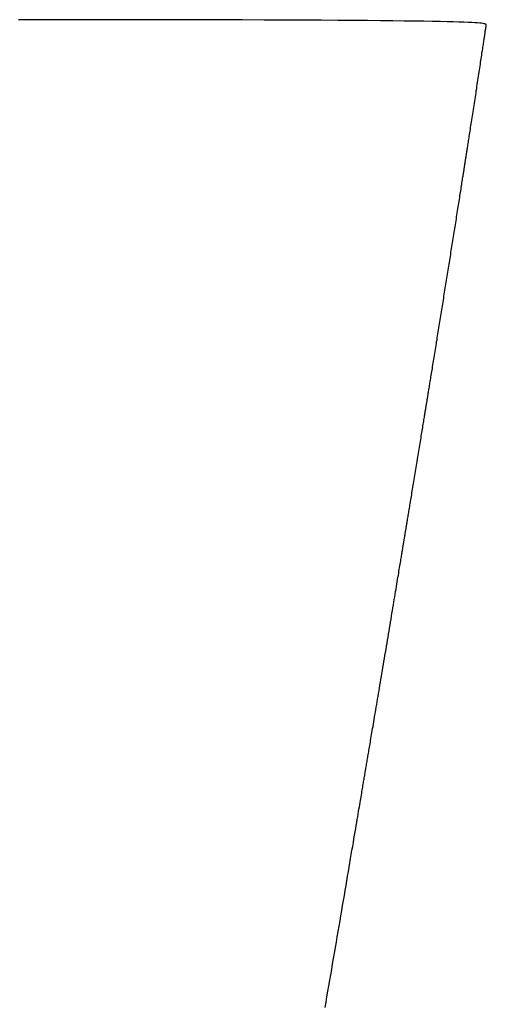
# Model space of a CAD drawing. Header units: millimetres. Extents: x -4577 to 1032787, y -66234 to 201209.
# Tile 90 of 256: x 3765.9 to 3767.43, y -8946.6 to -8943.37. Entities that reach past the tile are written whole.
import ezdxf

# ---------------------------------------------------------------- set-up
doc = ezdxf.new("R2010")
doc.units = ezdxf.units.MM
doc.linetypes.add('510_5_2OG_ELT_1004$0$11-07-22_DS_2OG$0$AUSGEZOGEN', pattern=[0])
doc.layers.add('510_5_2OG_ELT_1004$0$11-07-22_DS_2OG$0$EBENE_1', color=8, linetype='510_5_2OG_ELT_1004$0$11-07-22_DS_2OG$0$AUSGEZOGEN')

# ---------------------------------------------------------------- blocks, each defined once
blk = doc.blocks.new('510_5_2OG_ELT_1004')
at = {"layer": '510_5_2OG_ELT_1004$0$11-07-22_DS_2OG$0$EBENE_1'}
blk.add_lwpolyline([(3766.9036, -8946.5598), (3766.9067, -8946.5421), (3766.9097, -8946.5243), (3766.9128, -8946.5065), (3766.9159, -8946.4886), (3766.919, -8946.4706), (3766.9221, -8946.4527), (3766.9252, -8946.4347), (3766.9283, -8946.4168), (3766.9313, -8946.3989), (3766.9344, -8946.3811), (3766.9374, -8946.3633), (3766.9405, -8946.3455), (3766.9435, -8946.3279), (3766.9465, -8946.3104), (3766.9495, -8946.293), (3766.9524, -8946.2758), (3766.9553, -8946.2587), (3766.9582, -8946.2417), (3766.9611, -8946.225), (3766.9639, -8946.2085), (3766.9666, -8946.1921), (3766.9694, -8946.176), (3766.9721, -8946.1602), (3766.9747, -8946.1446), (3766.9773, -8946.1293), (3766.9799, -8946.1143), (3766.9824, -8946.0996), (3766.9848, -8946.0853), (3766.9872, -8946.0712), (3766.9895, -8946.0576), (3766.9917, -8946.0443), (3766.9939, -8946.0314), (3766.9961, -8946.0188), (3766.9981, -8946.0068), (3767.0001, -8945.9951), (3767.002, -8945.9839), (3767.0038, -8945.9732), (3767.0055, -8945.9629), (3767.0072, -8945.953), (3767.0088, -8945.9436), (3767.0103, -8945.9346), (3767.0118, -8945.9259), (3767.0132, -8945.9176), (3767.0145, -8945.9097), (3767.0158, -8945.9021), (3767.017, -8945.8949), (3767.0182, -8945.888), (3767.0193, -8945.8813), (3767.0204, -8945.875), (3767.0215, -8945.8689), (3767.0224, -8945.863), (3767.0234, -8945.8574), (3767.0243, -8945.852), (3767.0252, -8945.8468), (3767.026, -8945.8418), (3767.0269, -8945.8369), (3767.0277, -8945.8323), (3767.0284, -8945.8277), (3767.0292, -8945.8233), (3767.0299, -8945.819), (3767.0306, -8945.8148), (3767.0313, -8945.8106), (3767.032, -8945.8065), (3767.0327, -8945.8025), (3767.0334, -8945.7985), (3767.034, -8945.7945), (3767.0347, -8945.7905), (3767.0354, -8945.7865), (3767.0361, -8945.7825), (3767.0368, -8945.7785), (3767.0374, -8945.7745), (3767.0381, -8945.7704), (3767.0388, -8945.7663), (3767.0395, -8945.7621), (3767.0403, -8945.7579), (3767.041, -8945.7536), (3767.0417, -8945.7492), (3767.0425, -8945.7448), (3767.0432, -8945.7403), (3767.044, -8945.7357), (3767.0448, -8945.731), (3767.0456, -8945.7262), (3767.0464, -8945.7213), (3767.0473, -8945.7163), (3767.0482, -8945.7112), (3767.049, -8945.7059), (3767.05, -8945.7006), (3767.0509, -8945.695), (3767.0519, -8945.6894), (3767.0528, -8945.6835), (3767.0539, -8945.6775), (3767.0549, -8945.6714), (3767.056, -8945.6651), (3767.0571, -8945.6586), (3767.0582, -8945.6519), (3767.0594, -8945.645), (3767.0606, -8945.6379), (3767.0618, -8945.6306), (3767.0631, -8945.6231), (3767.0644, -8945.6155), (3767.0657, -8945.6077), (3767.067, -8945.5997), (3767.0684, -8945.5915), (3767.0698, -8945.5832), (3767.0713, -8945.5748), (3767.0727, -8945.5662), (3767.0742, -8945.5575), (3767.0757, -8945.5486), (3767.0772, -8945.5397), (3767.0787, -8945.5306), (3767.0803, -8945.5214), (3767.0818, -8945.5121), (3767.0834, -8945.5027), (3767.085, -8945.4933), (3767.0866, -8945.4837), (3767.0883, -8945.4741), (3767.0899, -8945.4644), (3767.0915, -8945.4546), (3767.0932, -8945.4448), (3767.0948, -8945.435), (3767.0965, -8945.4251), (3767.0982, -8945.4152), (3767.0998, -8945.4052), (3767.1015, -8945.3953), (3767.1032, -8945.3853), (3767.1049, -8945.3753), (3767.1065, -8945.3653), (3767.1082, -8945.3553), (3767.1099, -8945.3453), (3767.1115, -8945.3354), (3767.1132, -8945.3255), (3767.1148, -8945.3157), (3767.1164, -8945.3059), (3767.1181, -8945.2961), (3767.1197, -8945.2865), (3767.1213, -8945.2769), (3767.1228, -8945.2674), (3767.1244, -8945.258), (3767.1259, -8945.2487), (3767.1275, -8945.2396), (3767.129, -8945.2306), (3767.1304, -8945.2217), (3767.1319, -8945.2129), (3767.1333, -8945.2044), (3767.1347, -8945.196), (3767.1361, -8945.1877), (3767.1374, -8945.1797), (3767.1387, -8945.1718), (3767.14, -8945.1642), (3767.1412, -8945.1567), (3767.1424, -8945.1495), (3767.1436, -8945.1425), (3767.1447, -8945.1358), (3767.1457, -8945.1293), (3767.1468, -8945.123), (3767.1478, -8945.117), (3767.1487, -8945.1113), (3767.1496, -8945.1059), (3767.1505, -8945.1007), (3767.1513, -8945.0958), (3767.1521, -8945.0911), (3767.1528, -8945.0867), (3767.1535, -8945.0825), (3767.1542, -8945.0785), (3767.1548, -8945.0746), (3767.1554, -8945.071), (3767.1559, -8945.0676), (3767.1565, -8945.0643), (3767.157, -8945.0612), (3767.1575, -8945.0583), (3767.1579, -8945.0555), (3767.1584, -8945.0529), (3767.1588, -8945.0504), (3767.1592, -8945.048), (3767.1596, -8945.0457), (3767.1599, -8945.0435), (3767.1603, -8945.0414), (3767.1606, -8945.0394), (3767.1609, -8945.0375), (3767.1612, -8945.0356), (3767.1615, -8945.0338), (3767.1618, -8945.032), (3767.1621, -8945.0303), (3767.1624, -8945.0286), (3767.1627, -8945.0269), (3767.163, -8945.0252), (3767.1632, -8945.0236), (3767.1635, -8945.0219), (3767.1638, -8945.0202), (3767.1641, -8945.0185), (3767.1644, -8945.0168), (3767.1647, -8945.015), (3767.1649, -8945.0132), (3767.1652, -8945.0114), (3767.1656, -8945.0095), (3767.1659, -8945.0076), (3767.1662, -8945.0056), (3767.1665, -8945.0036), (3767.1669, -8945.0015), (3767.1673, -8944.9993), (3767.1676, -8944.997), (3767.168, -8944.9947), (3767.1684, -8944.9923), (3767.1688, -8944.9897), (3767.1693, -8944.9871), (3767.1697, -8944.9844), (3767.1702, -8944.9816), (3767.1707, -8944.9786), (3767.1712, -8944.9755), (3767.1717, -8944.9723), (3767.1723, -8944.969), (3767.1728, -8944.9655), (3767.1734, -8944.9619), (3767.1741, -8944.9582), (3767.1747, -8944.9542), (3767.1754, -8944.9502), (3767.1761, -8944.9459), (3767.1768, -8944.9415), (3767.1776, -8944.9369), (3767.1783, -8944.9322), (3767.1791, -8944.9274), (3767.18, -8944.9224), (3767.1808, -8944.9173), (3767.1817, -8944.912), (3767.1826, -8944.9067), (3767.1835, -8944.9012), (3767.1844, -8944.8956), (3767.1853, -8944.8899), (3767.1863, -8944.8841), (3767.1873, -8944.8782), (3767.1883, -8944.8722), (3767.1893, -8944.8661), (3767.1903, -8944.86), (3767.1913, -8944.8537), (3767.1923, -8944.8475), (3767.1934, -8944.8411), (3767.1944, -8944.8347), (3767.1955, -8944.8283), (3767.1966, -8944.8218), (3767.1977, -8944.8152), (3767.1987, -8944.8087), (3767.1998, -8944.8021), (3767.2009, -8944.7955), (3767.202, -8944.7888), (3767.2031, -8944.7822), (3767.2042, -8944.7755), (3767.2053, -8944.7689), (3767.2064, -8944.7622), (3767.2075, -8944.7556), (3767.2085, -8944.749), (3767.2096, -8944.7424), (3767.2107, -8944.7359), (3767.2117, -8944.7294), (3767.2128, -8944.7229), (3767.2138, -8944.7166), (3767.2149, -8944.7102), (3767.2159, -8944.704), (3767.2169, -8944.6978), (3767.2179, -8944.6917), (3767.2189, -8944.6858), (3767.2198, -8944.6799), (3767.2208, -8944.6741), (3767.2217, -8944.6684), (3767.2226, -8944.6629), (3767.2235, -8944.6575), (3767.2244, -8944.6522), (3767.2252, -8944.6471), (3767.226, -8944.6422), (3767.2268, -8944.6374), (3767.2275, -8944.6327), (3767.2283, -8944.6283), (3767.229, -8944.624), (3767.2296, -8944.6199), (3767.2303, -8944.616), (3767.2309, -8944.6123), (3767.2314, -8944.6089), (3767.232, -8944.6056), (3767.2325, -8944.6026), (3767.2329, -8944.5997), (3767.2333, -8944.5971), (3767.2337, -8944.5946), (3767.2341, -8944.5924), (3767.2345, -8944.5903), (3767.2348, -8944.5883), (3767.2351, -8944.5866), (3767.2353, -8944.585), (3767.2356, -8944.5835), (3767.2358, -8944.5822), (3767.236, -8944.581), (3767.2363, -8944.5789), (3767.2366, -8944.5774), (3767.2369, -8944.5753), (3767.2371, -8944.5742), (3767.2372, -8944.5732), (3767.2376, -8944.5713), (3767.2377, -8944.5701), (3767.2382, -8944.5676), (3767.2383, -8944.5665), (3767.2385, -8944.5654), (3767.2387, -8944.5641), (3767.239, -8944.5626), (3767.2392, -8944.5611), (3767.2395, -8944.5593), (3767.2398, -8944.5575), (3767.2401, -8944.5554), (3767.2405, -8944.5532), (3767.2409, -8944.5508), (3767.2413, -8944.5482), (3767.2418, -8944.5454), (3767.2422, -8944.5425), (3767.2428, -8944.5393), (3767.2433, -8944.5359), (3767.2439, -8944.5323), (3767.2445, -8944.5285), (3767.2452, -8944.5245), (3767.2459, -8944.5203), (3767.2466, -8944.516), (3767.2473, -8944.5114), (3767.2481, -8944.5067), (3767.2489, -8944.5019), (3767.2497, -8944.4969), (3767.2505, -8944.4917), (3767.2514, -8944.4865), (3767.2522, -8944.4811), (3767.2531, -8944.4755), (3767.2541, -8944.4699), (3767.255, -8944.4641), (3767.2559, -8944.4583), (3767.2569, -8944.4523), (3767.2579, -8944.4463), (3767.2589, -8944.4402), (3767.2599, -8944.434), (3767.2609, -8944.4278), (3767.2619, -8944.4215), (3767.2629, -8944.4151), (3767.264, -8944.4087), (3767.265, -8944.4023), (3767.2661, -8944.3959), (3767.2671, -8944.3894), (3767.2682, -8944.3829), (3767.2692, -8944.3764), (3767.2703, -8944.3699), (3767.2713, -8944.3634), (3767.2724, -8944.3569), (3767.2734, -8944.3504), (3767.2745, -8944.3439), (3767.2755, -8944.3374), (3767.2766, -8944.3309), (3767.2776, -8944.3244), (3767.2786, -8944.3179), (3767.2797, -8944.3114), (3767.2807, -8944.3049), (3767.2818, -8944.2984), (3767.2828, -8944.2919), (3767.2839, -8944.2854), (3767.2849, -8944.2789), (3767.2859, -8944.2724), (3767.287, -8944.2659), (3767.288, -8944.2594), (3767.2891, -8944.2529), (3767.2901, -8944.2464), (3767.2912, -8944.2399), (3767.2922, -8944.2334), (3767.2932, -8944.2269), (3767.2943, -8944.2204), (3767.2953, -8944.2139), (3767.2964, -8944.2074), (3767.2974, -8944.2008), (3767.2984, -8944.1943), (3767.2995, -8944.1878), (3767.3005, -8944.1813), (3767.3016, -8944.1748), (3767.3026, -8944.1683), (3767.3036, -8944.1618), (3767.3047, -8944.1553), (3767.3057, -8944.1488), (3767.3068, -8944.1423), (3767.3078, -8944.1358), (3767.3088, -8944.1293), (3767.3099, -8944.1228), (3767.3109, -8944.1163), (3767.312, -8944.1098), (3767.313, -8944.1033), (3767.314, -8944.0968), (3767.3151, -8944.0903), (3767.3161, -8944.0838), (3767.3172, -8944.0773), (3767.3182, -8944.0708), (3767.3192, -8944.0643), (3767.3203, -8944.0578), (3767.3213, -8944.0513), (3767.3223, -8944.0448), (3767.3234, -8944.0383), (3767.3244, -8944.0318), (3767.3254, -8944.0253), (3767.3265, -8944.0188), (3767.3275, -8944.0123), (3767.3285, -8944.0058), (3767.3296, -8943.9993), (3767.3306, -8943.9928), (3767.3316, -8943.9863), (3767.3327, -8943.9798), (3767.3337, -8943.9733), (3767.3347, -8943.9668), (3767.3357, -8943.9603), (3767.3367, -8943.9539), (3767.3378, -8943.9475), (3767.3388, -8943.9411), (3767.3397, -8943.9348), (3767.3407, -8943.9286), (3767.3417, -8943.9224), (3767.3427, -8943.9162), (3767.3436, -8943.9102), (3767.3446, -8943.9042), (3767.3455, -8943.8984), (3767.3464, -8943.8926), (3767.3473, -8943.8869), (3767.3481, -8943.8814), (3767.349, -8943.8759), (3767.3498, -8943.8706), (3767.3506, -8943.8654), (3767.3514, -8943.8604), (3767.3522, -8943.8555), (3767.3529, -8943.8508), (3767.3537, -8943.8462), (3767.3544, -8943.8418), (3767.355, -8943.8375), (3767.3557, -8943.8335), (3767.3563, -8943.8296), (3767.3568, -8943.8259), (3767.3574, -8943.8224), (3767.3579, -8943.8192), (3767.3584, -8943.8161), (3767.3588, -8943.8132), (3767.3592, -8943.8105), (3767.3596, -8943.808), (3767.36, -8943.8057), (3767.3603, -8943.8036), (3767.3606, -8943.8016), (3767.3609, -8943.7997), (3767.3612, -8943.798), (3767.3614, -8943.7964), (3767.3617, -8943.795), (3767.3619, -8943.7937), (3767.3621, -8943.7925), (3767.3624, -8943.7905), (3767.3626, -8943.7888), (3767.3628, -8943.7875), (3767.3631, -8943.7856), (3767.3635, -8943.7835), (3767.3638, -8943.7814), (3767.364, -8943.7803), (3767.3642, -8943.779), (3767.3645, -8943.7772), (3767.3646, -8943.7762), (3767.3648, -8943.775), (3767.365, -8943.7738), (3767.3652, -8943.7724), (3767.3654, -8943.7709), (3767.3657, -8943.7692), (3767.366, -8943.7674), (3767.3663, -8943.7654), (3767.3666, -8943.7633), (3767.367, -8943.761), (3767.3674, -8943.7585), (3767.3678, -8943.7558), (3767.3682, -8943.753), (3767.3687, -8943.7499), (3767.3692, -8943.7466), (3767.3698, -8943.7431), (3767.3704, -8943.7394), (3767.371, -8943.7355), (3767.3716, -8943.7313), (3767.3723, -8943.727), (3767.373, -8943.7224), (3767.3738, -8943.7177), (3767.3745, -8943.7128), (3767.3753, -8943.7077), (3767.3761, -8943.7024), (3767.377, -8943.697), (3767.3779, -8943.6915), (3767.3787, -8943.6858), (3767.3797, -8943.6799), (3767.3806, -8943.674), (3767.3815, -8943.6679), (3767.3825, -8943.6617), (3767.3835, -8943.6554), (3767.3845, -8943.649), (3767.3855, -8943.6425), (3767.3865, -8943.6359), (3767.3875, -8943.6293), (3767.3886, -8943.6226), (3767.3896, -8943.6158), (3767.3907, -8943.609), (3767.3917, -8943.6021), (3767.3928, -8943.5952), (3767.3939, -8943.5883), (3767.3949, -8943.5813), (3767.396, -8943.5743), (3767.3971, -8943.5674), (3767.3982, -8943.5604), (3767.3992, -8943.5534), (3767.4003, -8943.5464), (3767.4013, -8943.5395), (3767.4024, -8943.5326), (3767.4035, -8943.5257), (3767.4045, -8943.5189), (3767.4055, -8943.5121), (3767.4066, -8943.5054), (3767.4076, -8943.4987), (3767.4086, -8943.4921), (3767.4096, -8943.4856), (3767.4105, -8943.4791), (3767.4115, -8943.4728), (3767.4124, -8943.4665), (3767.4134, -8943.4604), (3767.4143, -8943.4544), (3767.4152, -8943.4485), (3767.416, -8943.4427), (3767.4169, -8943.437), (3767.4177, -8943.4315), (3767.4185, -8943.4262), (3767.4193, -8943.421), (3767.4201, -8943.4159), (3767.4208, -8943.411), (3767.4215, -8943.4063), (3767.4222, -8943.4018), (3767.4229, -8943.3975), (3767.4235, -8943.3934), (3767.4241, -8943.3894), (3767.4246, -8943.3857), (3767.4252, -8943.3822), (3767.4257, -8943.3789), (3767.4261, -8943.3758), (3767.4266, -8943.3728), (3767.427, -8943.3701), (3767.4274, -8943.3675), (3767.4277, -8943.365), (3767.4281, -8943.3628), (3767.4284, -8943.3606), (3767.4287, -8943.3586), (3767.429, -8943.3568), (3767.4292, -8943.3551), (3767.4295, -8943.3534), (3767.4297, -8943.3519), (3767.4299, -8943.3506), (3767.4301, -8943.3493), (3767.4303, -8943.3481), (3767.4305, -8943.3469), (3767.4308, -8943.3449), (3767.431, -8943.3432), (3767.4313, -8943.3416), (3767.4315, -8943.3402), (3767.4317, -8943.3389), (3767.4319, -8943.3376), (3767.4307, -8943.3356), (3767.4295, -8943.335), (3767.4276, -8943.3343), (3767.4248, -8943.3337), (3767.4211, -8943.3331), (3767.4164, -8943.3324), (3767.4105, -8943.3318), (3767.4032, -8943.3312), (3767.3944, -8943.3306), (3767.384, -8943.33), (3767.3719, -8943.3295), (3767.358, -8943.3289), (3767.342, -8943.3283), (3767.3238, -8943.3278), (3767.3034, -8943.3273), (3767.2806, -8943.3268), (3767.2553, -8943.3263), (3767.2272, -8943.3258), (3767.1964, -8943.3253), (3767.1626, -8943.3249), (3767.1257, -8943.3245), (3767.0856, -8943.324), (3767.0422, -8943.3237), (3766.9953, -8943.3233), (3766.9448, -8943.323), (3766.8905, -8943.3226), (3766.8323, -8943.3223), (3766.7702, -8943.3221), (3766.7038, -8943.3218), (3766.6332, -8943.3216), (3766.5582, -8943.3214), (3766.4786, -8943.3212), (3766.3944, -8943.3211), (3766.3053, -8943.3209), (3766.2113, -8943.3208), (3766.1122, -8943.3207), (3766.0078, -8943.3206), (3765.8982, -8943.3206)], dxfattribs=at)

msp = doc.modelspace()

# ---------------------------------------------------------------- block references
msp.add_blockref('510_5_2OG_ELT_1004', (0, -0.0503))

doc.saveas('drawing.dxf')
